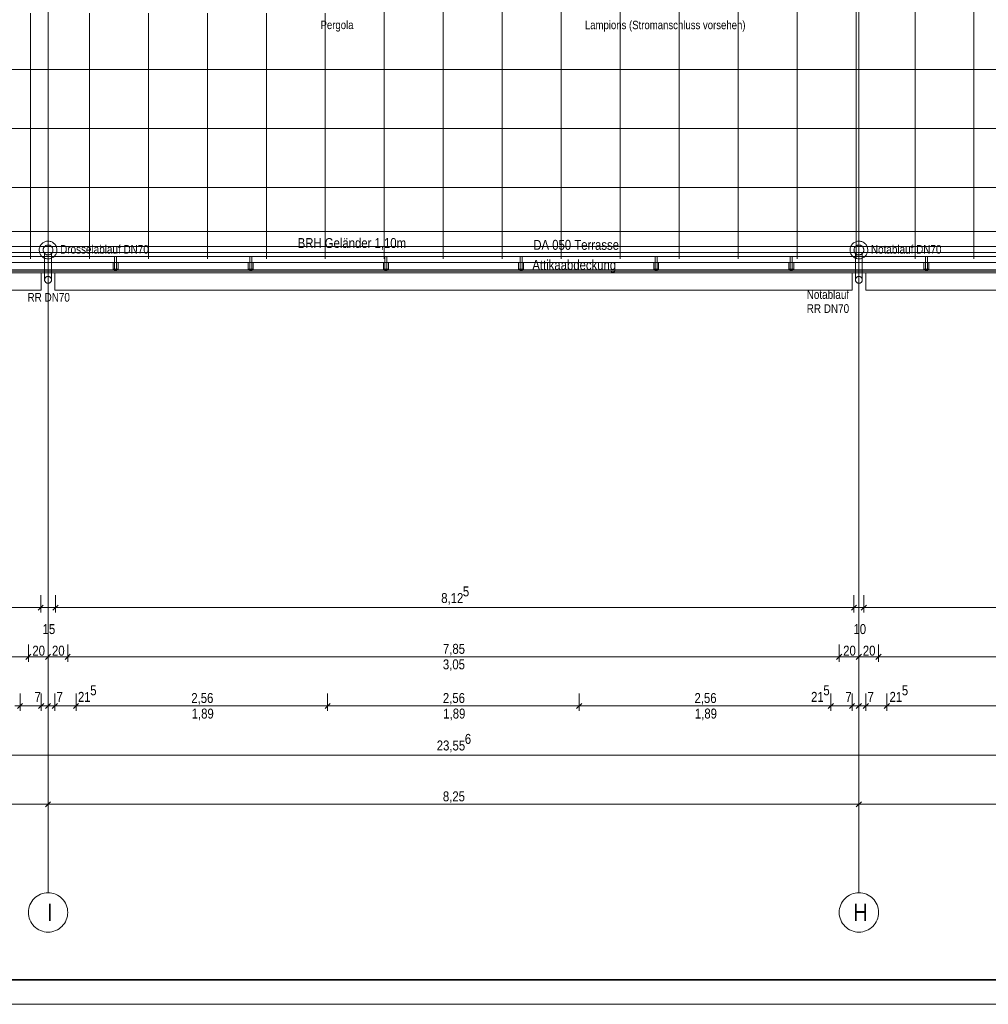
# Model space of a CAD drawing. Extents: x -620 to 300, y 62 to 1112.
# Tile 16 of 71: x -297 to -100, y 62 to 263. Entities that reach past the tile are written whole.
import ezdxf
from ezdxf.lldxf.tags import DXFTag

# ---------------------------------------------------------------- set-up
doc = ezdxf.new("R2010")
doc.units = 0
doc.layers.get('0').update_dxf_attribs({"lineweight": 13})
for name, color, linetype, lineweight, true_color in [('30 -33 Aussenwände- 7 Fassade_ Elemente', 7, 'Continuous', 9, 0x00aacc), ('30 -36 Dächer- 3 Dachbeläge', 7, 'Continuous', 15, 0x9999ff), ('30 -36 Dächer- 4 Dachbekleidungen', 7, 'Continuous', 9, 0xccccff), ('40 -41 Abwasser_Wasser_Gas- 1 Abwasser + sanitäre Anlagen', 7, 'Continuous', 9, 0xff6633), ('70 -72 Beschriftung- 1 Beschriftung allgemein', 7, 'Continuous', 9, 0xff6633), ('70 -76 Bemaßung- 2 Allgemein', 7, 'Continuous', 5, 0x6666cc)]:
    doc.layers.add(name, color=color, linetype=linetype, lineweight=lineweight, true_color=true_color)
for name, color, linetype, lineweight in [('40 -41 Abwasser_Wasser_Gas- 2 Wasser-1', 7, 'Continuous', 15), ('60- 61 allgemeine Ausstattung- 4 Terrassen', 7, 'Continuous', 9), ('70 -71 Achsen- 1 Gebäudeachsen', 7, 'STRICHPUNKT2-A06GA19A8I', 18), ('iwb_Plankopf Rahmen', 7, 'Continuous', 35)]:
    doc.layers.add(name, color=color, linetype=linetype, lineweight=lineweight)
doc.styles.get("Standard").update_dxf_attribs({"font": 'ARIALN.TTF'})
tags = doc.linetypes.add('grob-A06GA1998I', pattern=[14, 3, -8, 3]).pattern_tags.tags
tags[8:9] = [DXFTag(74, 4), DXFTag(75, 0), DXFTag(340, '0'), DXFTag(46, 0.0), DXFTag(50, 0.0), DXFTag(44, 0.0), DXFTag(45, 0.0)]
tags[6:7] = [DXFTag(74, 4), DXFTag(75, 0), DXFTag(340, '0'), DXFTag(46, 0.0), DXFTag(50, 0.0), DXFTag(44, 0.0), DXFTag(45, 0.0)]
tags[4:5] = [DXFTag(74, 4), DXFTag(75, 0), DXFTag(340, '0'), DXFTag(46, 0.0), DXFTag(50, 0.0), DXFTag(44, 0.0), DXFTag(45, 0.0)]
tags = doc.linetypes.add('STRICHPUNKT2-A06GA19A8I', pattern=[12.7, 6.35, -3.175, 0, -3.175]).pattern_tags.tags
tags[10:11] = [DXFTag(74, 4), DXFTag(75, 0), DXFTag(340, '0'), DXFTag(46, 0.0), DXFTag(50, 0.0), DXFTag(44, 0.0), DXFTag(45, 0.0)]
tags[8:9] = [DXFTag(74, 4), DXFTag(75, 0), DXFTag(340, '0'), DXFTag(46, 0.0), DXFTag(50, 0.0), DXFTag(44, 0.0), DXFTag(45, 0.0)]
tags[6:7] = [DXFTag(74, 4), DXFTag(75, 0), DXFTag(340, '0'), DXFTag(46, 0.0), DXFTag(50, 0.0), DXFTag(44, 0.0), DXFTag(45, 0.0)]
tags[4:5] = [DXFTag(74, 4), DXFTag(75, 0), DXFTag(340, '0'), DXFTag(46, 0.0), DXFTag(50, 0.0), DXFTag(44, 0.0), DXFTag(45, 0.0)]

# ---------------------------------------------------------------- blocks, each defined once
blk = doc.blocks.new('Referenz-A06GA19C8I')
at = {"layer": '30 -33 Aussenwände- 7 Fassade_ Elemente', "color": 0, "linetype": 'Continuous', "lineweight": -2, "ltscale": 0.13}
for p, q in [((46.62, 211.81), (-463.98, 211.81)), ((-454.78, 211.21), (-292.58, 211.21)), ((-292.58, 211.21), (-292.58, 207.67)), ((-289.78, 211.21), (-127.58, 211.21)), ((-289.78, 207.67), (-289.78, 211.21)), ((-127.58, 211.21), (-127.58, 207.67)), ((-124.78, 211.21), (37.42, 211.21)), ((-124.78, 207.67), (-124.78, 211.21)), ((-292.58, 207.67), (-454.78, 207.67)), ((-127.58, 207.67), (-289.78, 207.67)), ((37.42, 207.67), (-124.78, 207.67))]:
    blk.add_line(p, q, dxfattribs=at)
at = {"layer": '30 -36 Dächer- 3 Dachbeläge', "color": 0, "linetype": 'Continuous', "lineweight": -2, "ltscale": 0.13}
for p, q in [((43.92, 214.51), (-461.28, 214.51)), ((-464.58, 211.21), (47.22, 211.21))]:
    blk.add_line(p, q, dxfattribs=at)
at = {"layer": '30 -36 Dächer- 3 Dachbeläge', "color": 0, "lineweight": -2}
for p, q in [((-277.23, 211.91), (-277.63, 211.91)), ((-277.63, 211.91), (-277.63, 211.51)), ((-277.23, 211.51), (-277.23, 211.91)), ((-249.73, 211.91), (-250.13, 211.91)), ((-250.13, 211.91), (-250.13, 211.51)), ((-249.73, 211.51), (-249.73, 211.91)), ((-222.23, 211.91), (-222.63, 211.91)), ((-222.63, 211.91), (-222.63, 211.51)), ((-222.23, 211.51), (-222.23, 211.91)), ((-194.73, 211.91), (-195.13, 211.91)), ((-195.13, 211.91), (-195.13, 211.51)), ((-194.73, 211.51), (-194.73, 211.91)), ((-167.23, 211.91), (-167.63, 211.91)), ((-167.63, 211.91), (-167.63, 211.51)), ((-167.23, 211.51), (-167.23, 211.91)), ((-139.73, 211.91), (-140.13, 211.91)), ((-140.13, 211.91), (-140.13, 211.51)), ((-139.73, 211.51), (-139.73, 211.91)), ((-112.23, 211.91), (-112.63, 211.91)), ((-112.63, 211.91), (-112.63, 211.51)), ((-112.23, 211.51), (-112.23, 211.91))]:
    blk.add_line(p, q, dxfattribs=at)
for points in [[(-277.63, 211.51), (-277.63, 211.91), (-277.23, 211.51)], [(-277.23, 211.51), (-277.63, 211.91), (-277.23, 211.91)], [(-250.13, 211.51), (-250.13, 211.91), (-249.73, 211.51)], [(-249.73, 211.51), (-250.13, 211.91), (-249.73, 211.91)], [(-222.63, 211.51), (-222.63, 211.91), (-222.23, 211.51)], [(-222.23, 211.51), (-222.63, 211.91), (-222.23, 211.91)], [(-195.13, 211.51), (-195.13, 211.91), (-194.73, 211.51)], [(-194.73, 211.51), (-195.13, 211.91), (-194.73, 211.91)], [(-167.63, 211.51), (-167.63, 211.91), (-167.23, 211.51)], [(-167.23, 211.51), (-167.63, 211.91), (-167.23, 211.91)], [(-140.13, 211.51), (-140.13, 211.91), (-139.73, 211.51)], [(-139.73, 211.51), (-140.13, 211.91), (-139.73, 211.91)], [(-112.63, 211.51), (-112.63, 211.91), (-112.23, 211.51)], [(-112.23, 211.51), (-112.63, 211.91), (-112.23, 211.91)]]:
    blk.add_solid(points, dxfattribs=at)
at = {"layer": '30 -36 Dächer- 4 Dachbekleidungen', "color": 0, "linetype": 'Continuous', "lineweight": -2, "ltscale": 0.13}
for p, q in [((-461.28, 214.51), (43.92, 214.51)), ((43.12, 215.31), (-460.48, 215.31)), ((-277.23, 214.51), (-277.63, 214.51)), ((-277.63, 214.51), (-277.63, 213.31)), ((-277.23, 213.31), (-277.23, 214.51)), ((-249.73, 214.51), (-250.13, 214.51)), ((-250.13, 214.51), (-250.13, 213.31)), ((-249.73, 213.31), (-249.73, 214.51)), ((-222.23, 214.51), (-222.63, 214.51)), ((-222.63, 214.51), (-222.63, 213.31)), ((-222.23, 213.31), (-222.23, 214.51)), ((-194.73, 214.51), (-195.13, 214.51)), ((-195.13, 214.51), (-195.13, 213.31)), ((-194.73, 213.31), (-194.73, 214.51)), ((-167.23, 214.51), (-167.63, 214.51)), ((-167.63, 214.51), (-167.63, 213.31)), ((-167.23, 213.31), (-167.23, 214.51)), ((-139.73, 214.51), (-140.13, 214.51)), ((-140.13, 214.51), (-140.13, 213.31)), ((-139.73, 213.31), (-139.73, 214.51)), ((-112.23, 214.51), (-112.63, 214.51)), ((-112.63, 214.51), (-112.63, 213.31)), ((-112.23, 213.31), (-112.23, 214.51)), ((45.12, 213.31), (-462.48, 213.31)), ((-277.93, 213.31), (-277.93, 211.91)), ((-277.63, 211.91), (-277.63, 213.31)), ((-277.23, 213.31), (-277.23, 211.91)), ((-276.93, 213.31), (-276.93, 211.91)), ((-250.43, 213.31), (-250.43, 211.91)), ((-250.13, 211.91), (-250.13, 213.31)), ((-249.73, 213.31), (-249.73, 211.91)), ((-249.43, 213.31), (-249.43, 211.91)), ((-222.93, 213.31), (-222.93, 211.91)), ((-222.63, 211.91), (-222.63, 213.31)), ((-222.23, 213.31), (-222.23, 211.91)), ((-221.93, 213.31), (-221.93, 211.91)), ((-195.43, 213.31), (-195.43, 211.91)), ((-195.13, 211.91), (-195.13, 213.31)), ((-194.73, 213.31), (-194.73, 211.91)), ((-194.43, 213.31), (-194.43, 211.91)), ((-167.93, 213.31), (-167.93, 211.91)), ((-167.63, 211.91), (-167.63, 213.31)), ((-167.23, 213.31), (-167.23, 211.91)), ((-166.93, 213.31), (-166.93, 211.91)), ((-140.43, 213.31), (-140.43, 211.91)), ((-140.13, 211.91), (-140.13, 213.31)), ((-139.73, 213.31), (-139.73, 211.91)), ((-139.43, 213.31), (-139.43, 211.91)), ((-112.93, 213.31), (-112.93, 211.91)), ((-112.63, 211.91), (-112.63, 213.31)), ((-112.23, 213.31), (-112.23, 211.91)), ((-111.93, 213.31), (-111.93, 211.91)), ((-464.28, 211.51), (46.92, 211.51)), ((-277.93, 211.91), (-277.63, 211.91)), ((-277.23, 211.91), (-277.63, 211.91)), ((-276.93, 211.91), (-277.23, 211.91)), ((-250.43, 211.91), (-250.13, 211.91)), ((-249.73, 211.91), (-250.13, 211.91)), ((-249.43, 211.91), (-249.73, 211.91)), ((-222.93, 211.91), (-222.63, 211.91)), ((-222.23, 211.91), (-222.63, 211.91)), ((-221.93, 211.91), (-222.23, 211.91)), ((-195.43, 211.91), (-195.13, 211.91)), ((-194.73, 211.91), (-195.13, 211.91)), ((-194.43, 211.91), (-194.73, 211.91)), ((-167.93, 211.91), (-167.63, 211.91)), ((-167.23, 211.91), (-167.63, 211.91)), ((-166.93, 211.91), (-167.23, 211.91)), ((-140.43, 211.91), (-140.13, 211.91)), ((-139.73, 211.91), (-140.13, 211.91)), ((-139.43, 211.91), (-139.73, 211.91)), ((-112.93, 211.91), (-112.63, 211.91)), ((-112.23, 211.91), (-112.63, 211.91)), ((-111.93, 211.91), (-112.23, 211.91))]:
    blk.add_line(p, q, dxfattribs=at)
at = {"layer": '40 -41 Abwasser_Wasser_Gas- 1 Abwasser + sanitäre Anlagen', "color": 0, "linetype": 'grob-A06GA1998I', "lineweight": -2, "ltscale": 0.13}
for p, q in [((-291.18, 220.93), (-291.18, 215.84)), ((-126.18, 220.93), (-126.18, 215.84)), ((-291.88, 215.13), (-291.88, 209.77)), ((-290.48, 215.13), (-290.48, 209.77)), ((-126.88, 215.13), (-126.88, 209.77)), ((-125.48, 215.13), (-125.48, 209.77))]:
    blk.add_line(p, q, dxfattribs=at)
at = {"layer": '40 -41 Abwasser_Wasser_Gas- 1 Abwasser + sanitäre Anlagen', "color": 0, "linetype": 'Continuous', "lineweight": -2, "ltscale": 0.13}
for p, q in [((-291.18, 215.84), (-291.19, 215.9)), ((-291.19, 215.9), (-291.16, 215.9)), ((-291.16, 215.9), (-291.18, 215.84)), ((-126.18, 215.84), (-126.19, 215.9)), ((-126.19, 215.9), (-126.16, 215.9)), ((-126.16, 215.9), (-126.18, 215.84))]:
    blk.add_line(p, q, dxfattribs=at)
at = {"layer": '40 -41 Abwasser_Wasser_Gas- 1 Abwasser + sanitäre Anlagen', "color": 0, "lineweight": -2}
for points in [[(-291.18, 215.84), (-291.19, 215.9), (-291.18, 215.9)], [(-291.18, 215.84), (-291.18, 215.9), (-291.16, 215.9)], [(-126.18, 215.84), (-126.19, 215.9), (-126.18, 215.9)], [(-126.18, 215.84), (-126.18, 215.9), (-126.16, 215.9)]]:
    blk.add_solid(points, dxfattribs=at)
at = {"layer": '40 -41 Abwasser_Wasser_Gas- 2 Wasser-1', "color": 0, "linetype": 'Continuous', "lineweight": -2, "ltscale": 0.13}
for p, q in [((-291.18, 215.84), (-291.18, 219.68)), ((-126.18, 215.84), (-126.18, 219.68)), ((-292.93, 216.25), (-292.88, 216.42)), ((-292.88, 216.42), (-292.82, 216.58)), ((-292.82, 216.58), (-292.74, 216.74)), ((-292.74, 216.74), (-292.64, 216.89)), ((-292.64, 216.89), (-292.53, 217.03)), ((-292.53, 217.03), (-292.41, 217.15)), ((-292.41, 217.15), (-292.27, 217.27)), ((-292.27, 217.27), (-292.13, 217.37)), ((-292.13, 217.37), (-291.97, 217.46)), ((-292.09, 216.25), (-292.04, 216.34)), ((-292.04, 216.34), (-291.99, 216.42)), ((-291.99, 216.42), (-291.93, 216.5)), ((-291.97, 217.46), (-291.81, 217.53)), ((-291.93, 216.5), (-291.86, 216.57)), ((-291.86, 216.57), (-291.79, 216.63)), ((-291.81, 217.53), (-291.64, 217.58)), ((-291.79, 216.63), (-291.7, 216.69)), ((-291.7, 216.69), (-291.62, 216.74)), ((-291.64, 217.58), (-291.47, 217.62)), ((-291.62, 216.74), (-291.53, 216.78)), ((-291.53, 216.78), (-291.44, 216.81)), ((-291.47, 217.62), (-291.29, 217.64)), ((-291.44, 216.81), (-291.34, 216.83)), ((-291.34, 216.83), (-291.24, 216.84)), ((-291.29, 217.64), (-291.12, 217.64)), ((-291.24, 216.84), (-291.14, 216.84)), ((-291.14, 216.84), (-291.05, 216.83)), ((-291.12, 217.64), (-290.94, 217.63)), ((-291.05, 216.83), (-290.95, 216.81)), ((-290.95, 216.81), (-290.85, 216.79)), ((-290.94, 217.63), (-290.77, 217.59)), ((-290.85, 216.79), (-290.76, 216.75)), ((-290.77, 217.59), (-290.6, 217.55)), ((-290.76, 216.75), (-290.68, 216.71)), ((-290.68, 216.71), (-290.59, 216.65)), ((-290.6, 217.55), (-290.43, 217.48)), ((-290.59, 216.65), (-290.52, 216.59)), ((-290.52, 216.59), (-290.45, 216.52)), ((-290.45, 216.52), (-290.38, 216.45)), ((-290.43, 217.48), (-290.28, 217.4)), ((-290.38, 216.45), (-290.33, 216.37)), ((-290.33, 216.37), (-290.28, 216.28)), ((-290.28, 217.4), (-290.13, 217.3)), ((-290.28, 216.28), (-290.24, 216.19)), ((-290.13, 217.3), (-289.99, 217.19)), ((-289.99, 217.19), (-289.86, 217.07)), ((-289.86, 217.07), (-289.75, 216.94)), ((-289.75, 216.94), (-289.65, 216.79)), ((-289.65, 216.79), (-289.56, 216.64)), ((-289.56, 216.64), (-289.49, 216.48)), ((-289.49, 216.48), (-289.44, 216.31)), ((-289.44, 216.31), (-289.4, 216.13)), ((-127.93, 216.25), (-127.88, 216.42)), ((-127.88, 216.42), (-127.82, 216.58)), ((-127.82, 216.58), (-127.74, 216.74)), ((-127.74, 216.74), (-127.64, 216.89)), ((-127.64, 216.89), (-127.53, 217.03)), ((-127.53, 217.03), (-127.41, 217.15)), ((-127.41, 217.15), (-127.27, 217.27)), ((-127.27, 217.27), (-127.13, 217.37)), ((-127.13, 217.37), (-126.97, 217.46)), ((-127.09, 216.25), (-127.04, 216.34)), ((-127.04, 216.34), (-126.99, 216.42)), ((-126.99, 216.42), (-126.93, 216.5)), ((-126.97, 217.46), (-126.81, 217.53)), ((-126.93, 216.5), (-126.86, 216.57)), ((-126.86, 216.57), (-126.79, 216.63)), ((-126.81, 217.53), (-126.64, 217.58)), ((-126.79, 216.63), (-126.7, 216.69)), ((-126.7, 216.69), (-126.62, 216.74)), ((-126.64, 217.58), (-126.47, 217.62)), ((-126.62, 216.74), (-126.53, 216.78)), ((-126.53, 216.78), (-126.44, 216.81)), ((-126.47, 217.62), (-126.29, 217.64)), ((-126.44, 216.81), (-126.34, 216.83)), ((-126.34, 216.83), (-126.24, 216.84)), ((-126.29, 217.64), (-126.12, 217.64)), ((-126.24, 216.84), (-126.14, 216.84)), ((-126.14, 216.84), (-126.05, 216.83)), ((-126.12, 217.64), (-125.94, 217.63)), ((-126.05, 216.83), (-125.95, 216.81)), ((-125.95, 216.81), (-125.85, 216.79)), ((-125.94, 217.63), (-125.77, 217.59)), ((-125.85, 216.79), (-125.76, 216.75)), ((-125.77, 217.59), (-125.6, 217.55)), ((-125.76, 216.75), (-125.68, 216.71)), ((-125.68, 216.71), (-125.59, 216.65)), ((-125.6, 217.55), (-125.43, 217.48)), ((-125.59, 216.65), (-125.52, 216.59)), ((-125.52, 216.59), (-125.45, 216.52)), ((-125.45, 216.52), (-125.38, 216.45)), ((-125.43, 217.48), (-125.28, 217.4)), ((-125.38, 216.45), (-125.33, 216.37)), ((-125.33, 216.37), (-125.28, 216.28)), ((-125.28, 217.4), (-125.13, 217.3)), ((-125.28, 216.28), (-125.24, 216.19)), ((-125.13, 217.3), (-124.99, 217.19)), ((-124.99, 217.19), (-124.86, 217.07)), ((-124.86, 217.07), (-124.75, 216.94)), ((-124.75, 216.94), (-124.65, 216.79)), ((-124.65, 216.79), (-124.56, 216.64)), ((-124.56, 216.64), (-124.49, 216.48)), ((-124.49, 216.48), (-124.44, 216.31)), ((-124.44, 216.31), (-124.4, 216.13)), ((-292.98, 215.9), (-292.96, 216.08)), ((-292.97, 215.72), (-292.98, 215.9)), ((-292.95, 215.55), (-292.97, 215.72)), ((-292.96, 216.08), (-292.93, 216.25)), ((-292.91, 215.38), (-292.95, 215.55)), ((-292.86, 215.21), (-292.91, 215.38)), ((-292.79, 215.04), (-292.86, 215.21)), ((-292.7, 214.89), (-292.79, 215.04)), ((-292.6, 214.75), (-292.7, 214.89)), ((-292.49, 214.61), (-292.6, 214.75)), ((-292.36, 214.49), (-292.49, 214.61)), ((-292.22, 214.38), (-292.36, 214.49)), ((-292.08, 214.28), (-292.22, 214.38)), ((-292.18, 215.87), (-292.17, 215.97)), ((-292.17, 215.78), (-292.18, 215.87)), ((-292.17, 215.97), (-292.15, 216.07)), ((-292.16, 215.68), (-292.17, 215.78)), ((-292.14, 215.58), (-292.16, 215.68)), ((-292.15, 216.07), (-292.12, 216.16)), ((-292.11, 215.49), (-292.14, 215.58)), ((-292.12, 216.16), (-292.09, 216.25)), ((-292.07, 215.4), (-292.11, 215.49)), ((-291.92, 214.2), (-292.08, 214.28)), ((-292.03, 215.31), (-292.07, 215.4)), ((-291.97, 215.23), (-292.03, 215.31)), ((-291.91, 215.16), (-291.97, 215.23)), ((-291.84, 215.09), (-291.91, 215.16)), ((-291.76, 215.03), (-291.84, 215.09)), ((-291.68, 214.97), (-291.76, 215.03)), ((-291.59, 214.93), (-291.68, 214.97)), ((-291.5, 214.89), (-291.59, 214.93)), ((-291.4, 214.87), (-291.5, 214.89)), ((-291.31, 214.85), (-291.4, 214.87)), ((-291.21, 214.84), (-291.31, 214.85)), ((-291.11, 214.84), (-291.21, 214.84)), ((-291.01, 214.85), (-291.11, 214.84)), ((-290.92, 214.88), (-291.01, 214.85)), ((-290.82, 214.91), (-290.92, 214.88)), ((-290.73, 214.94), (-290.82, 214.91)), ((-290.65, 214.99), (-290.73, 214.94)), ((-290.57, 215.05), (-290.65, 214.99)), ((-290.49, 215.11), (-290.57, 215.05)), ((-290.42, 215.18), (-290.49, 215.11)), ((-290.36, 215.26), (-290.42, 215.18)), ((-290.23, 214.31), (-290.38, 214.23)), ((-290.31, 215.34), (-290.36, 215.26)), ((-290.27, 215.43), (-290.31, 215.34)), ((-290.23, 215.52), (-290.27, 215.43)), ((-290.24, 216.19), (-290.21, 216.1)), ((-290.2, 215.61), (-290.23, 215.52)), ((-290.08, 214.41), (-290.23, 214.31)), ((-290.21, 216.1), (-290.19, 216)), ((-290.18, 215.71), (-290.2, 215.61)), ((-290.19, 216), (-290.18, 215.91)), ((-290.18, 215.91), (-290.18, 215.81)), ((-290.18, 215.81), (-290.18, 215.71)), ((-289.95, 214.53), (-290.08, 214.41)), ((-289.82, 214.65), (-289.95, 214.53)), ((-289.71, 214.79), (-289.82, 214.65)), ((-289.62, 214.94), (-289.71, 214.79)), ((-289.54, 215.1), (-289.62, 214.94)), ((-289.47, 215.26), (-289.54, 215.1)), ((-289.42, 215.43), (-289.47, 215.26)), ((-289.39, 215.61), (-289.42, 215.43)), ((-289.4, 216.13), (-289.38, 215.96)), ((-289.38, 215.78), (-289.39, 215.61)), ((-289.38, 215.96), (-289.38, 215.78)), ((-127.98, 215.9), (-127.96, 216.08)), ((-127.97, 215.72), (-127.98, 215.9)), ((-127.95, 215.55), (-127.97, 215.72)), ((-127.96, 216.08), (-127.93, 216.25)), ((-127.91, 215.38), (-127.95, 215.55)), ((-127.86, 215.21), (-127.91, 215.38)), ((-127.79, 215.04), (-127.86, 215.21)), ((-127.7, 214.89), (-127.79, 215.04)), ((-127.6, 214.75), (-127.7, 214.89)), ((-127.49, 214.61), (-127.6, 214.75)), ((-127.36, 214.49), (-127.49, 214.61)), ((-127.22, 214.38), (-127.36, 214.49)), ((-127.08, 214.28), (-127.22, 214.38)), ((-127.18, 215.87), (-127.17, 215.97)), ((-127.17, 215.78), (-127.18, 215.87)), ((-127.17, 215.97), (-127.15, 216.07)), ((-127.16, 215.68), (-127.17, 215.78)), ((-127.14, 215.58), (-127.16, 215.68)), ((-127.15, 216.07), (-127.12, 216.16)), ((-127.11, 215.49), (-127.14, 215.58)), ((-127.12, 216.16), (-127.09, 216.25)), ((-127.07, 215.4), (-127.11, 215.49)), ((-126.92, 214.2), (-127.08, 214.28)), ((-127.03, 215.31), (-127.07, 215.4)), ((-126.97, 215.23), (-127.03, 215.31)), ((-126.91, 215.16), (-126.97, 215.23)), ((-126.84, 215.09), (-126.91, 215.16)), ((-126.76, 215.03), (-126.84, 215.09)), ((-126.68, 214.97), (-126.76, 215.03)), ((-126.59, 214.93), (-126.68, 214.97)), ((-126.5, 214.89), (-126.59, 214.93)), ((-126.4, 214.87), (-126.5, 214.89)), ((-126.31, 214.85), (-126.4, 214.87)), ((-126.21, 214.84), (-126.31, 214.85)), ((-126.11, 214.84), (-126.21, 214.84)), ((-126.01, 214.85), (-126.11, 214.84)), ((-125.92, 214.88), (-126.01, 214.85)), ((-125.82, 214.91), (-125.92, 214.88)), ((-125.73, 214.94), (-125.82, 214.91)), ((-125.65, 214.99), (-125.73, 214.94)), ((-125.57, 215.05), (-125.65, 214.99)), ((-125.49, 215.11), (-125.57, 215.05)), ((-125.42, 215.18), (-125.49, 215.11)), ((-125.36, 215.26), (-125.42, 215.18)), ((-125.23, 214.31), (-125.38, 214.23)), ((-125.31, 215.34), (-125.36, 215.26)), ((-125.27, 215.43), (-125.31, 215.34)), ((-125.23, 215.52), (-125.27, 215.43)), ((-125.24, 216.19), (-125.21, 216.1)), ((-125.2, 215.61), (-125.23, 215.52)), ((-125.08, 214.41), (-125.23, 214.31)), ((-125.21, 216.1), (-125.19, 216)), ((-125.18, 215.71), (-125.2, 215.61)), ((-125.19, 216), (-125.18, 215.91)), ((-125.18, 215.91), (-125.18, 215.81)), ((-125.18, 215.81), (-125.18, 215.71)), ((-124.95, 214.53), (-125.08, 214.41)), ((-124.82, 214.65), (-124.95, 214.53)), ((-124.71, 214.79), (-124.82, 214.65)), ((-124.62, 214.94), (-124.71, 214.79)), ((-124.54, 215.1), (-124.62, 214.94)), ((-124.47, 215.26), (-124.54, 215.1)), ((-124.42, 215.43), (-124.47, 215.26)), ((-124.39, 215.61), (-124.42, 215.43)), ((-124.4, 216.13), (-124.38, 215.96)), ((-124.38, 215.78), (-124.39, 215.61)), ((-124.38, 215.96), (-124.38, 215.78)), ((-291.75, 214.14), (-291.92, 214.2)), ((-291.59, 214.09), (-291.75, 214.14)), ((-291.41, 214.06), (-291.59, 214.09)), ((-291.24, 214.04), (-291.41, 214.06)), ((-291.06, 214.04), (-291.24, 214.04)), ((-290.88, 214.07), (-291.06, 214.04)), ((-290.71, 214.1), (-290.88, 214.07)), ((-290.54, 214.16), (-290.71, 214.1)), ((-290.38, 214.23), (-290.54, 214.16)), ((-126.75, 214.14), (-126.92, 214.2)), ((-126.59, 214.09), (-126.75, 214.14)), ((-126.41, 214.06), (-126.59, 214.09)), ((-126.24, 214.04), (-126.41, 214.06)), ((-126.06, 214.04), (-126.24, 214.04)), ((-125.88, 214.07), (-126.06, 214.04)), ((-125.71, 214.1), (-125.88, 214.07)), ((-125.54, 214.16), (-125.71, 214.1)), ((-125.38, 214.23), (-125.54, 214.16)), ((-291.7, 210.24), (-291.65, 210.28)), ((-291.65, 210.28), (-291.6, 210.33)), ((-291.6, 210.33), (-291.55, 210.37)), ((-291.55, 210.37), (-291.49, 210.4)), ((-291.49, 210.4), (-291.42, 210.43)), ((-291.42, 210.43), (-291.36, 210.45)), ((-291.36, 210.45), (-291.29, 210.46)), ((-291.29, 210.46), (-291.22, 210.47)), ((-291.22, 210.47), (-291.15, 210.47)), ((-291.15, 210.47), (-291.08, 210.47)), ((-291.08, 210.47), (-291.02, 210.46)), ((-291.02, 210.46), (-290.95, 210.44)), ((-290.95, 210.44), (-290.89, 210.41)), ((-290.89, 210.41), (-290.83, 210.38)), ((-290.83, 210.38), (-290.77, 210.34)), ((-290.77, 210.34), (-290.71, 210.3)), ((-290.71, 210.3), (-290.67, 210.25)), ((-126.7, 210.24), (-126.65, 210.28)), ((-126.65, 210.28), (-126.6, 210.33)), ((-126.6, 210.33), (-126.55, 210.37)), ((-126.55, 210.37), (-126.49, 210.4)), ((-126.49, 210.4), (-126.42, 210.43)), ((-126.42, 210.43), (-126.36, 210.45)), ((-126.36, 210.45), (-126.29, 210.46)), ((-126.29, 210.46), (-126.22, 210.47)), ((-126.22, 210.47), (-126.15, 210.47)), ((-126.15, 210.47), (-126.08, 210.47)), ((-126.08, 210.47), (-126.02, 210.46)), ((-126.02, 210.46), (-125.95, 210.44)), ((-125.95, 210.44), (-125.89, 210.41)), ((-125.89, 210.41), (-125.83, 210.38)), ((-125.83, 210.38), (-125.77, 210.34)), ((-125.77, 210.34), (-125.71, 210.3)), ((-125.71, 210.3), (-125.67, 210.25)), ((-291.88, 209.8), (-291.87, 209.87)), ((-291.87, 209.73), (-291.88, 209.8)), ((-291.87, 209.87), (-291.86, 209.93)), ((-291.87, 209.66), (-291.87, 209.73)), ((-291.85, 209.59), (-291.87, 209.66)), ((-291.86, 209.93), (-291.84, 210)), ((-291.83, 209.53), (-291.85, 209.59)), ((-291.84, 210), (-291.81, 210.06)), ((-291.8, 209.46), (-291.83, 209.53)), ((-291.81, 210.06), (-291.78, 210.12)), ((-291.77, 209.4), (-291.8, 209.46)), ((-291.78, 210.12), (-291.75, 210.18)), ((-291.73, 209.35), (-291.77, 209.4)), ((-291.75, 210.18), (-291.7, 210.24)), ((-291.69, 209.3), (-291.73, 209.35)), ((-291.64, 209.25), (-291.69, 209.3)), ((-291.58, 209.2), (-291.64, 209.25)), ((-291.53, 209.17), (-291.58, 209.2)), ((-291.47, 209.14), (-291.53, 209.17)), ((-291.4, 209.11), (-291.47, 209.14)), ((-291.34, 209.09), (-291.4, 209.11)), ((-291.27, 209.08), (-291.34, 209.09)), ((-291.2, 209.07), (-291.27, 209.08)), ((-291.13, 209.08), (-291.2, 209.07)), ((-291.06, 209.08), (-291.13, 209.08)), ((-291, 209.1), (-291.06, 209.08)), ((-290.93, 209.12), (-291, 209.1)), ((-290.87, 209.15), (-290.93, 209.12)), ((-290.81, 209.18), (-290.87, 209.15)), ((-290.75, 209.22), (-290.81, 209.18)), ((-290.7, 209.26), (-290.75, 209.22)), ((-290.65, 209.31), (-290.7, 209.26)), ((-290.67, 210.25), (-290.62, 210.2)), ((-290.61, 209.37), (-290.65, 209.31)), ((-290.62, 210.2), (-290.58, 210.14)), ((-290.57, 209.42), (-290.61, 209.37)), ((-290.58, 210.14), (-290.55, 210.08)), ((-290.54, 209.48), (-290.57, 209.42)), ((-290.55, 210.08), (-290.52, 210.02)), ((-290.51, 209.55), (-290.54, 209.48)), ((-290.52, 210.02), (-290.5, 209.95)), ((-290.49, 209.61), (-290.51, 209.55)), ((-290.5, 209.95), (-290.49, 209.89)), ((-290.49, 209.89), (-290.48, 209.82)), ((-290.48, 209.68), (-290.49, 209.61)), ((-290.48, 209.82), (-290.48, 209.75)), ((-290.48, 209.75), (-290.48, 209.68)), ((-126.88, 209.8), (-126.87, 209.87)), ((-126.87, 209.73), (-126.88, 209.8)), ((-126.87, 209.87), (-126.86, 209.93)), ((-126.87, 209.66), (-126.87, 209.73)), ((-126.85, 209.59), (-126.87, 209.66)), ((-126.86, 209.93), (-126.84, 210)), ((-126.83, 209.53), (-126.85, 209.59)), ((-126.84, 210), (-126.81, 210.06)), ((-126.8, 209.46), (-126.83, 209.53)), ((-126.81, 210.06), (-126.78, 210.12)), ((-126.77, 209.4), (-126.8, 209.46)), ((-126.78, 210.12), (-126.75, 210.18)), ((-126.73, 209.35), (-126.77, 209.4)), ((-126.75, 210.18), (-126.7, 210.24)), ((-126.69, 209.3), (-126.73, 209.35)), ((-126.64, 209.25), (-126.69, 209.3)), ((-126.58, 209.2), (-126.64, 209.25)), ((-126.53, 209.17), (-126.58, 209.2)), ((-126.47, 209.14), (-126.53, 209.17)), ((-126.4, 209.11), (-126.47, 209.14)), ((-126.34, 209.09), (-126.4, 209.11)), ((-126.27, 209.08), (-126.34, 209.09)), ((-126.2, 209.07), (-126.27, 209.08)), ((-126.13, 209.08), (-126.2, 209.07)), ((-126.18, 209.77), (-126.18, 205.93)), ((-126.06, 209.08), (-126.13, 209.08)), ((-126, 209.1), (-126.06, 209.08)), ((-125.93, 209.12), (-126, 209.1)), ((-125.87, 209.15), (-125.93, 209.12)), ((-125.81, 209.18), (-125.87, 209.15)), ((-125.75, 209.22), (-125.81, 209.18)), ((-125.7, 209.26), (-125.75, 209.22)), ((-125.65, 209.31), (-125.7, 209.26)), ((-125.67, 210.25), (-125.62, 210.2)), ((-125.61, 209.37), (-125.65, 209.31)), ((-125.62, 210.2), (-125.58, 210.14)), ((-125.57, 209.42), (-125.61, 209.37)), ((-125.58, 210.14), (-125.55, 210.08)), ((-125.54, 209.48), (-125.57, 209.42)), ((-125.55, 210.08), (-125.52, 210.02)), ((-125.51, 209.55), (-125.54, 209.48)), ((-125.52, 210.02), (-125.5, 209.95)), ((-125.49, 209.61), (-125.51, 209.55)), ((-125.5, 209.95), (-125.49, 209.89)), ((-125.49, 209.89), (-125.48, 209.82)), ((-125.48, 209.68), (-125.49, 209.61)), ((-125.48, 209.82), (-125.48, 209.75)), ((-125.48, 209.75), (-125.48, 209.68))]:
    blk.add_line(p, q, dxfattribs=at)
at = {"layer": '60- 61 allgemeine Ausstattung- 4 Terrassen', "color": 0, "lineweight": -2}
for p, q in [((-222.76, 214.01), (-222.76, 450.21)), ((-210.76, 214.01), (-210.76, 450.21)), ((-198.76, 214.01), (-198.76, 450.21)), ((-186.76, 214.01), (-186.76, 450.21)), ((-174.76, 214.01), (-174.76, 450.21)), ((-162.76, 214.01), (-162.76, 450.21)), ((-150.76, 214.01), (-150.76, 450.21)), ((-138.76, 214.01), (-138.76, 450.21)), ((-126.76, 214.01), (-126.76, 450.21)), ((-114.76, 214.01), (-114.76, 450.21)), ((-102.76, 214.01), (-102.76, 450.21)), ((-294.76, 214.01), (-294.76, 264.01)), ((-282.76, 214.01), (-282.76, 264.01)), ((-270.76, 214.01), (-270.76, 264.01)), ((-258.76, 214.01), (-258.76, 264.01)), ((-246.76, 214.01), (-246.76, 264.01)), ((-234.76, 214.01), (-234.76, 264.01)), ((-470.36, 252.55), (44.42, 252.55)), ((-470.36, 240.55), (44.42, 240.55)), ((-470.36, 228.55), (44.42, 228.55)), ((-461.78, 216.55), (44.42, 216.55))]:
    blk.add_line(p, q, dxfattribs=at)
at = {"layer": '70 -71 Achsen- 1 Gebäudeachsen', "color": 0, "linetype": 'STRICHPUNKT2-A06GA19A8I', "lineweight": -2, "ltscale": 0.13}
for p, q in [((-291.18, 1084.55), (-291.18, 85.11)), ((-126.18, 1084.55), (-126.18, 85.11)), ((-539.61, 219.61), (74.64, 219.61))]:
    blk.add_line(p, q, dxfattribs=at)
at = {"layer": '70 -71 Achsen- 1 Gebäudeachsen', "color": 0, "linetype": 'Continuous', "lineweight": -2, "ltscale": 0.13}
for p, q in [((-294, 83.94), (-293.71, 84.21)), ((-293.71, 84.21), (-293.4, 84.44)), ((-293.4, 84.44), (-293.06, 84.64)), ((-293.06, 84.64), (-292.71, 84.81)), ((-292.71, 84.81), (-292.34, 84.94)), ((-292.34, 84.94), (-291.96, 85.04)), ((-291.96, 85.04), (-291.57, 85.09)), ((-291.57, 85.09), (-291.18, 85.11)), ((-291.18, 85.11), (-290.78, 85.09)), ((-290.78, 85.09), (-290.4, 85.04)), ((-290.4, 85.04), (-290.02, 84.94)), ((-290.02, 84.94), (-289.65, 84.81)), ((-289.65, 84.81), (-289.29, 84.64)), ((-289.29, 84.64), (-288.95, 84.44)), ((-288.95, 84.44), (-288.64, 84.21)), ((-288.64, 84.21), (-288.35, 83.94)), ((-129, 83.94), (-128.71, 84.21)), ((-128.71, 84.21), (-128.4, 84.44)), ((-128.4, 84.44), (-128.06, 84.64)), ((-128.06, 84.64), (-127.71, 84.81)), ((-127.71, 84.81), (-127.34, 84.94)), ((-127.34, 84.94), (-126.96, 85.04)), ((-126.96, 85.04), (-126.57, 85.09)), ((-126.57, 85.09), (-126.18, 85.11)), ((-126.18, 85.11), (-125.78, 85.09)), ((-125.78, 85.09), (-125.4, 85.04)), ((-125.4, 85.04), (-125.02, 84.94)), ((-125.02, 84.94), (-124.65, 84.81)), ((-124.65, 84.81), (-124.29, 84.64)), ((-124.29, 84.64), (-123.95, 84.44)), ((-123.95, 84.44), (-123.64, 84.21)), ((-123.64, 84.21), (-123.35, 83.94)), ((-295.1, 81.89), (-295, 82.27)), ((-295, 82.27), (-294.87, 82.64)), ((-294.87, 82.64), (-294.7, 83)), ((-294.7, 83), (-294.5, 83.34)), ((-294.5, 83.34), (-294.27, 83.65)), ((-294.27, 83.65), (-294, 83.94)), ((-288.35, 83.94), (-288.08, 83.65)), ((-288.08, 83.65), (-287.85, 83.34)), ((-287.85, 83.34), (-287.65, 83)), ((-287.65, 83), (-287.48, 82.64)), ((-287.48, 82.64), (-287.35, 82.27)), ((-287.35, 82.27), (-287.25, 81.89)), ((-130.1, 81.89), (-130, 82.27)), ((-130, 82.27), (-129.87, 82.64)), ((-129.87, 82.64), (-129.7, 83)), ((-129.7, 83), (-129.5, 83.34)), ((-129.5, 83.34), (-129.27, 83.65)), ((-129.27, 83.65), (-129, 83.94)), ((-123.35, 83.94), (-123.08, 83.65)), ((-123.08, 83.65), (-122.85, 83.34)), ((-122.85, 83.34), (-122.65, 83)), ((-122.65, 83), (-122.48, 82.64)), ((-122.48, 82.64), (-122.35, 82.27)), ((-122.35, 82.27), (-122.25, 81.89)), ((-295.18, 81.11), (-295.16, 81.51)), ((-295.16, 80.72), (-295.18, 81.11)), ((-295.16, 81.51), (-295.1, 81.89)), ((-295.1, 80.33), (-295.16, 80.72)), ((-295, 79.95), (-295.1, 80.33)), ((-287.25, 80.33), (-287.35, 79.95)), ((-287.25, 81.89), (-287.2, 81.51)), ((-287.2, 80.72), (-287.25, 80.33)), ((-287.2, 81.51), (-287.18, 81.11)), ((-287.18, 81.11), (-287.2, 80.72)), ((-130.18, 81.11), (-130.16, 81.51)), ((-130.16, 80.72), (-130.18, 81.11)), ((-130.16, 81.51), (-130.1, 81.89)), ((-130.1, 80.33), (-130.16, 80.72)), ((-130, 79.95), (-130.1, 80.33)), ((-122.25, 80.33), (-122.35, 79.95)), ((-122.25, 81.89), (-122.2, 81.51)), ((-122.2, 80.72), (-122.25, 80.33)), ((-122.2, 81.51), (-122.18, 81.11)), ((-122.18, 81.11), (-122.2, 80.72)), ((-294.87, 79.58), (-295, 79.95)), ((-294.7, 79.23), (-294.87, 79.58)), ((-294.5, 78.89), (-294.7, 79.23)), ((-294.27, 78.58), (-294.5, 78.89)), ((-294, 78.29), (-294.27, 78.58)), ((-293.71, 78.02), (-294, 78.29)), ((-288.35, 78.29), (-288.64, 78.02)), ((-288.08, 78.58), (-288.35, 78.29)), ((-287.85, 78.89), (-288.08, 78.58)), ((-287.65, 79.23), (-287.85, 78.89)), ((-287.48, 79.58), (-287.65, 79.23)), ((-287.35, 79.95), (-287.48, 79.58)), ((-129.87, 79.58), (-130, 79.95)), ((-129.7, 79.23), (-129.87, 79.58)), ((-129.5, 78.89), (-129.7, 79.23)), ((-129.27, 78.58), (-129.5, 78.89)), ((-129, 78.29), (-129.27, 78.58)), ((-128.71, 78.02), (-129, 78.29)), ((-123.35, 78.29), (-123.64, 78.02)), ((-123.08, 78.58), (-123.35, 78.29)), ((-122.85, 78.89), (-123.08, 78.58)), ((-122.65, 79.23), (-122.85, 78.89)), ((-122.48, 79.58), (-122.65, 79.23)), ((-122.35, 79.95), (-122.48, 79.58)), ((-293.4, 77.79), (-293.71, 78.02)), ((-293.06, 77.59), (-293.4, 77.79)), ((-292.71, 77.42), (-293.06, 77.59)), ((-292.34, 77.29), (-292.71, 77.42)), ((-291.96, 77.19), (-292.34, 77.29)), ((-291.57, 77.13), (-291.96, 77.19)), ((-291.18, 77.11), (-291.57, 77.13)), ((-290.78, 77.13), (-291.18, 77.11)), ((-290.4, 77.19), (-290.78, 77.13)), ((-290.02, 77.29), (-290.4, 77.19)), ((-289.65, 77.42), (-290.02, 77.29)), ((-289.29, 77.59), (-289.65, 77.42)), ((-288.95, 77.79), (-289.29, 77.59)), ((-288.64, 78.02), (-288.95, 77.79)), ((-128.4, 77.79), (-128.71, 78.02)), ((-128.06, 77.59), (-128.4, 77.79)), ((-127.71, 77.42), (-128.06, 77.59)), ((-127.34, 77.29), (-127.71, 77.42)), ((-126.96, 77.19), (-127.34, 77.29)), ((-126.57, 77.13), (-126.96, 77.19)), ((-126.18, 77.11), (-126.57, 77.13)), ((-125.78, 77.13), (-126.18, 77.11)), ((-125.4, 77.19), (-125.78, 77.13)), ((-125.02, 77.29), (-125.4, 77.19)), ((-124.65, 77.42), (-125.02, 77.29)), ((-124.29, 77.59), (-124.65, 77.42)), ((-123.95, 77.79), (-124.29, 77.59)), ((-123.64, 78.02), (-123.95, 77.79))]:
    blk.add_line(p, q, dxfattribs=at)
at = {"layer": '70 -72 Beschriftung- 1 Beschriftung allgemein', "color": 0, "linetype": 'Continuous', "lineweight": -2, "ltscale": 0.13}
for p, q in [((-126.18, 209.77), (-126.18, 197.59)), ((-126.18, 197.59), (-126.19, 197.65)), ((-126.19, 197.65), (-126.16, 197.65)), ((-126.16, 197.65), (-126.18, 197.59))]:
    blk.add_line(p, q, dxfattribs=at)
at = {"layer": '70 -72 Beschriftung- 1 Beschriftung allgemein', "color": 0, "lineweight": -2}
for points in [[(-126.18, 197.59), (-126.19, 197.65), (-126.18, 197.65)], [(-126.18, 197.59), (-126.18, 197.65), (-126.16, 197.65)]]:
    blk.add_solid(points, dxfattribs=at)
at = {"layer": '70 -76 Bemaßung- 2 Allgemein', "color": 0, "linetype": 'Continuous', "lineweight": -2, "ltscale": 0.13}
for p, q in [((-292.68, 145.61), (-292.68, 142.11)), ((-292.68, 145.61), (-292.68, 142.11)), ((-289.68, 145.61), (-289.68, 142.11)), ((-289.68, 145.61), (-289.68, 142.11)), ((-127.18, 145.61), (-127.18, 142.11)), ((-127.18, 145.61), (-127.18, 142.11)), ((-125.18, 145.61), (-125.18, 142.11)), ((-125.18, 145.61), (-125.18, 142.11)), ((-293.74, 143.11), (-443.18, 143.11)), ((-293.74, 143.11), (-294.8, 143.11)), ((-291.68, 143.11), (-293.74, 143.11)), ((-291.68, 143.11), (-293.74, 143.11)), ((-292.15, 143.64), (-293.21, 142.58)), ((-292.15, 143.64), (-293.21, 142.58)), ((-289.68, 143.11), (-292.68, 143.11)), ((-290.68, 143.11), (-288.62, 143.11)), ((-290.68, 143.11), (-288.62, 143.11)), ((-290.21, 142.58), (-289.15, 143.64)), ((-290.21, 142.58), (-289.15, 143.64)), ((-288.62, 143.11), (-287.56, 143.11)), ((-128.24, 143.11), (-288.62, 143.11)), ((-128.24, 143.11), (-129.3, 143.11)), ((-126.18, 143.11), (-128.24, 143.11)), ((-126.18, 143.11), (-128.24, 143.11)), ((-126.65, 143.64), (-127.71, 142.58)), ((-126.65, 143.64), (-127.71, 142.58)), ((-125.18, 143.11), (-127.18, 143.11)), ((-126.18, 143.11), (-124.12, 143.11)), ((-126.18, 143.11), (-124.12, 143.11)), ((-125.71, 142.58), (-124.65, 143.64)), ((-125.71, 142.58), (-124.65, 143.64)), ((-124.12, 143.11), (-123.06, 143.11)), ((25.82, 143.11), (-124.12, 143.11)), ((-295.18, 135.61), (-295.18, 132.11)), ((-295.18, 135.61), (-295.18, 132.11)), ((-291.18, 135.61), (-291.18, 132.11)), ((-291.18, 135.61), (-291.18, 132.11)), ((-287.18, 135.61), (-287.18, 132.11)), ((-287.18, 135.61), (-287.18, 132.11)), ((-130.18, 135.61), (-130.18, 132.11)), ((-130.18, 135.61), (-130.18, 132.11)), ((-126.18, 135.61), (-126.18, 132.11)), ((-126.18, 135.61), (-126.18, 132.11)), ((-122.18, 135.61), (-122.18, 132.11)), ((-122.18, 135.61), (-122.18, 132.11)), ((-296.24, 133.11), (-451.12, 133.11)), ((-294.18, 133.11), (-296.24, 133.11)), ((-296.18, 133.11), (-294.12, 133.11)), ((-294.65, 133.64), (-295.71, 132.58)), ((-295.71, 132.58), (-294.65, 133.64)), ((-292.24, 133.11), (-294.12, 133.11)), ((-290.18, 133.11), (-292.24, 133.11)), ((-292.18, 133.11), (-290.12, 133.11)), ((-290.65, 133.64), (-291.71, 132.58)), ((-291.71, 132.58), (-290.65, 133.64)), ((-288.24, 133.11), (-290.12, 133.11)), ((-286.18, 133.11), (-288.24, 133.11)), ((-288.18, 133.11), (-286.12, 133.11)), ((-286.65, 133.64), (-287.71, 132.58)), ((-287.71, 132.58), (-286.65, 133.64)), ((-131.24, 133.11), (-286.12, 133.11)), ((-129.18, 133.11), (-131.24, 133.11)), ((-131.18, 133.11), (-129.12, 133.11)), ((-129.65, 133.64), (-130.71, 132.58)), ((-130.71, 132.58), (-129.65, 133.64)), ((-127.24, 133.11), (-129.12, 133.11)), ((-125.18, 133.11), (-127.24, 133.11)), ((-127.18, 133.11), (-125.12, 133.11)), ((-125.65, 133.64), (-126.71, 132.58)), ((-126.71, 132.58), (-125.65, 133.64)), ((-123.24, 133.11), (-125.12, 133.11)), ((-121.18, 133.11), (-123.24, 133.11)), ((-123.18, 133.11), (-121.12, 133.11)), ((-121.65, 133.64), (-122.71, 132.58)), ((-122.71, 132.58), (-121.65, 133.64)), ((33.76, 133.11), (-121.12, 133.11)), ((-296.88, 125.61), (-296.88, 122.11)), ((-296.88, 125.61), (-296.88, 122.11)), ((-292.58, 125.61), (-292.58, 122.11)), ((-292.58, 125.61), (-292.58, 122.11)), ((-291.18, 125.61), (-291.18, 122.11)), ((-291.18, 125.61), (-291.18, 122.11)), ((-289.78, 125.61), (-289.78, 122.11)), ((-289.78, 125.61), (-289.78, 122.11)), ((-285.48, 125.61), (-285.48, 122.11)), ((-285.48, 125.61), (-285.48, 122.11)), ((-234.28, 125.61), (-234.28, 122.11)), ((-234.28, 125.61), (-234.28, 122.11)), ((-183.08, 125.61), (-183.08, 122.11)), ((-183.08, 125.61), (-183.08, 122.11)), ((-131.88, 125.61), (-131.88, 122.11)), ((-131.88, 125.61), (-131.88, 122.11)), ((-127.58, 125.61), (-127.58, 122.11)), ((-127.58, 125.61), (-127.58, 122.11)), ((-126.18, 125.61), (-126.18, 122.11)), ((-126.18, 125.61), (-126.18, 122.11)), ((-124.78, 125.61), (-124.78, 122.11)), ((-124.78, 125.61), (-124.78, 122.11)), ((-120.48, 125.61), (-120.48, 122.11)), ((-120.48, 125.61), (-120.48, 122.11)), ((-295.88, 123.11), (-297.94, 123.11)), ((-295.88, 123.11), (-297.94, 123.11)), ((-296.35, 123.64), (-297.41, 122.58)), ((-296.35, 123.64), (-297.41, 122.58)), ((-292.58, 123.11), (-296.88, 123.11)), ((-293.64, 123.11), (-294.7, 123.11)), ((-291.58, 123.11), (-293.64, 123.11)), ((-293.58, 123.11), (-291.52, 123.11)), ((-292.24, 123.11), (-293.3, 123.11)), ((-293.11, 122.58), (-292.05, 123.64)), ((-292.05, 123.64), (-293.11, 122.58)), ((-291.18, 123.11), (-292.58, 123.11)), ((-290.18, 123.11), (-292.24, 123.11)), ((-292.18, 123.11), (-290.12, 123.11)), ((-290.84, 123.11), (-291.9, 123.11)), ((-291.71, 122.58), (-290.65, 123.64)), ((-290.65, 123.64), (-291.71, 122.58)), ((-291.52, 123.11), (-290.46, 123.11)), ((-289.78, 123.11), (-291.18, 123.11)), ((-288.78, 123.11), (-290.84, 123.11)), ((-290.78, 123.11), (-288.72, 123.11)), ((-290.31, 122.58), (-289.25, 123.64)), ((-289.25, 123.64), (-290.31, 122.58)), ((-290.12, 123.11), (-289.06, 123.11)), ((-285.48, 123.11), (-289.78, 123.11)), ((-288.72, 123.11), (-287.66, 123.11)), ((-286.48, 123.11), (-284.42, 123.11)), ((-286.48, 123.11), (-284.42, 123.11)), ((-286.01, 122.58), (-284.95, 123.64)), ((-286.01, 122.58), (-284.95, 123.64)), ((-284.42, 123.11), (-283.36, 123.11)), ((-235.34, 123.11), (-284.42, 123.11)), ((-233.28, 123.11), (-235.34, 123.11)), ((-235.28, 123.11), (-233.22, 123.11)), ((-233.75, 123.64), (-234.81, 122.58)), ((-234.81, 122.58), (-233.75, 123.64)), ((-184.14, 123.11), (-233.22, 123.11)), ((-182.08, 123.11), (-184.14, 123.11)), ((-184.08, 123.11), (-182.02, 123.11)), ((-182.55, 123.64), (-183.61, 122.58)), ((-183.61, 122.58), (-182.55, 123.64)), ((-132.94, 123.11), (-182.02, 123.11)), ((-132.94, 123.11), (-134, 123.11)), ((-130.88, 123.11), (-132.94, 123.11)), ((-130.88, 123.11), (-132.94, 123.11)), ((-131.35, 123.64), (-132.41, 122.58)), ((-131.35, 123.64), (-132.41, 122.58)), ((-127.58, 123.11), (-131.88, 123.11)), ((-128.64, 123.11), (-129.7, 123.11)), ((-126.58, 123.11), (-128.64, 123.11)), ((-128.58, 123.11), (-126.52, 123.11)), ((-127.24, 123.11), (-128.3, 123.11)), ((-128.11, 122.58), (-127.05, 123.64)), ((-127.05, 123.64), (-128.11, 122.58)), ((-126.18, 123.11), (-127.58, 123.11)), ((-125.18, 123.11), (-127.24, 123.11)), ((-127.18, 123.11), (-125.12, 123.11)), ((-125.84, 123.11), (-126.9, 123.11)), ((-126.71, 122.58), (-125.65, 123.64)), ((-125.65, 123.64), (-126.71, 122.58)), ((-126.52, 123.11), (-125.46, 123.11)), ((-124.78, 123.11), (-126.18, 123.11)), ((-123.78, 123.11), (-125.84, 123.11)), ((-125.78, 123.11), (-123.72, 123.11)), ((-125.31, 122.58), (-124.25, 123.64)), ((-124.25, 123.64), (-125.31, 122.58)), ((-125.12, 123.11), (-124.06, 123.11)), ((-120.48, 123.11), (-124.78, 123.11)), ((-123.72, 123.11), (-122.66, 123.11)), ((-121.48, 123.11), (-119.42, 123.11)), ((-121.48, 123.11), (-119.42, 123.11)), ((-121.01, 122.58), (-119.95, 123.64)), ((-121.01, 122.58), (-119.95, 123.64)), ((-119.42, 123.11), (-118.36, 123.11)), ((-70.34, 123.11), (-119.42, 123.11)), ((25.82, 113.11), (-443.18, 113.11)), ((-291.18, 105.61), (-291.18, 102.11)), ((-291.18, 105.61), (-291.18, 102.11)), ((-126.18, 105.61), (-126.18, 102.11)), ((-126.18, 105.61), (-126.18, 102.11)), ((-292.24, 103.11), (-455.12, 103.11)), ((-290.18, 103.11), (-292.24, 103.11)), ((-292.18, 103.11), (-290.12, 103.11)), ((-290.65, 103.64), (-291.71, 102.58)), ((-291.71, 102.58), (-290.65, 103.64)), ((-127.24, 103.11), (-290.12, 103.11)), ((-125.18, 103.11), (-127.24, 103.11)), ((-127.18, 103.11), (-125.12, 103.11)), ((-125.65, 103.64), (-126.71, 102.58)), ((-126.71, 102.58), (-125.65, 103.64)), ((37.76, 103.11), (-125.12, 103.11))]:
    blk.add_line(p, q, dxfattribs=at)
at = {"layer": '60- 61 allgemeine Ausstattung- 4 Terrassen', "color": 0, "linetype": 'Continuous', "lineweight": -2, "ltscale": 0.13, "char_height": 1.7, "attachment_point": 1}
for s, insert in [('{\\fArial Narrow;Pergola}', (-235.73, 262.47)), ('{\\fArial Narrow;Lampions (Stromanschluss vorsehen)}', (-181.94, 262.45))]:
    blk.add_mtext(s, dxfattribs=dict(at, insert=insert))
at = {"layer": '70 -71 Achsen- 1 Gebäudeachsen', "color": 0, "linetype": 'Continuous', "lineweight": -2, "ltscale": 0.13, "char_height": 3.5241, "attachment_point": 1}
for s, insert in [('{\\fArial Narrow;I}', (-291.37, 82.88)), ('{\\fArial Narrow;H}', (-127.31, 82.88))]:
    blk.add_mtext(s, dxfattribs=dict(at, insert=insert))
at = {"layer": '70 -72 Beschriftung- 1 Beschriftung allgemein', "color": 0, "linetype": 'Continuous', "lineweight": -2, "ltscale": 0.13, "attachment_point": 1}
for s, insert, char_height in [('{\\fArial Narrow;BRH Geländer 1,10m}', (-240.38, 218.26), 2.0138), ('{\\fArial Narrow;Drosselablauf DN70}', (-288.73, 216.86), 1.7621), ('{\\fArial Narrow;DA 050 Terrasse}', (-192.43, 217.89), 2.0138), ('{\\fArial Narrow;Notablauf DN70}', (-123.73, 216.86), 1.7621), ('{\\fArial Narrow;Attikaabdeckung}', (-192.63, 213.81), 2.0138), ('{\\fArial Narrow;RR DN70}', (-295.37, 207.1), 1.7621), ('{\\fArial Narrow;Notablauf}', (-136.8, 207.66), 1.7621), ('{\\fArial Narrow;RR}', (-136.8, 204.81), 1.7621), ('{\\fArial Narrow;DN70}', (-133.32, 204.81), 1.7621)]:
    blk.add_mtext(s, dxfattribs=dict(at, insert=insert, char_height=char_height))
at = {"layer": '70 -76 Bemaßung- 2 Allgemein', "color": 0, "linetype": 'Continuous', "lineweight": -2, "ltscale": 0.13, "char_height": 2.0138, "attachment_point": 1}
for s, insert in [('{\\fArial Narrow;5}', (-206.77, 147.41)), ('{\\fArial Narrow;8,12}', (-211.17, 146.06)), ('{\\fArial Narrow;15}', (-292.29, 139.75)), ('{\\fArial Narrow;10}', (-127.28, 139.75)), ('{\\fArial Narrow;20}', (-294.37, 135.36)), ('{\\fArial Narrow;20}', (-290.37, 135.36)), ('{\\fArial Narrow;7,85}', (-210.82, 135.73)), ('{\\fArial Narrow;20}', (-129.37, 135.36)), ('{\\fArial Narrow;20}', (-125.37, 135.36)), ('{\\fArial Narrow;3,05}', (-210.83, 132.58)), ('{\\fArial Narrow;5}', (-282.59, 127.3)), ('{\\fArial Narrow;5}', (-133.41, 127.3)), ('{\\fArial Narrow;5}', (-117.44, 127.3)), ('{\\fArial Narrow;7}', (-293.92, 125.94)), ('{\\fArial Narrow;7}', (-289.46, 125.94)), ('{\\fArial Narrow;21}', (-285.09, 125.96)), ('{\\fArial Narrow;2,56}', (-262.03, 125.73)), ('{\\fArial Narrow;2,56}', (-210.83, 125.73)), ('{\\fArial Narrow;2,56}', (-159.63, 125.73)), ('{\\fArial Narrow;21}', (-135.91, 125.96)), ('{\\fArial Narrow;7}', (-128.92, 125.94)), ('{\\fArial Narrow;7}', (-124.42, 125.94)), ('{\\fArial Narrow;21}', (-119.94, 125.96)), ('{\\fArial Narrow;1,89}', (-261.95, 122.57)), ('{\\fArial Narrow;1,89}', (-210.75, 122.57)), ('{\\fArial Narrow;1,89}', (-159.55, 122.57)), ('{\\fArial Narrow;6}', (-206.37, 117.42)), ('{\\fArial Narrow;23,55}', (-212.08, 116.08)), ('{\\fArial Narrow;8,25}', (-210.83, 105.73))]:
    blk.add_mtext(s, dxfattribs=dict(at, insert=insert))

msp = doc.modelspace()

# ---------------------------------------------------------------- linework, layer by layer
at = {"layer": 'iwb_Plankopf Rahmen', "color": 8, "lineweight": 13, "ltscale": 0.13, "true_color": 0x808080}
msp.add_lwpolyline([(300.35, 62.43), (-619.65, 62.43), (-619.65, 1112.43), (300.35, 1112.43), (300.35, 62.43)], close=True, dxfattribs=at)
at = {"layer": 'iwb_Plankopf Rahmen', "ltscale": 0.35}
msp.add_lwpolyline([(-599.65, 67.43), (-599.65, 1107.43), (295.35, 1107.43), (295.35, 67.43), (-599.65, 67.43)], close=True, dxfattribs=at)

# ---------------------------------------------------------------- block references
at = {"color": 8, "lineweight": 13, "ltscale": 0.13, "true_color": 0x808080}
msp.add_blockref('Referenz-A06GA19C8I', (0, 0), dxfattribs=at)

doc.saveas('drawing.dxf')
